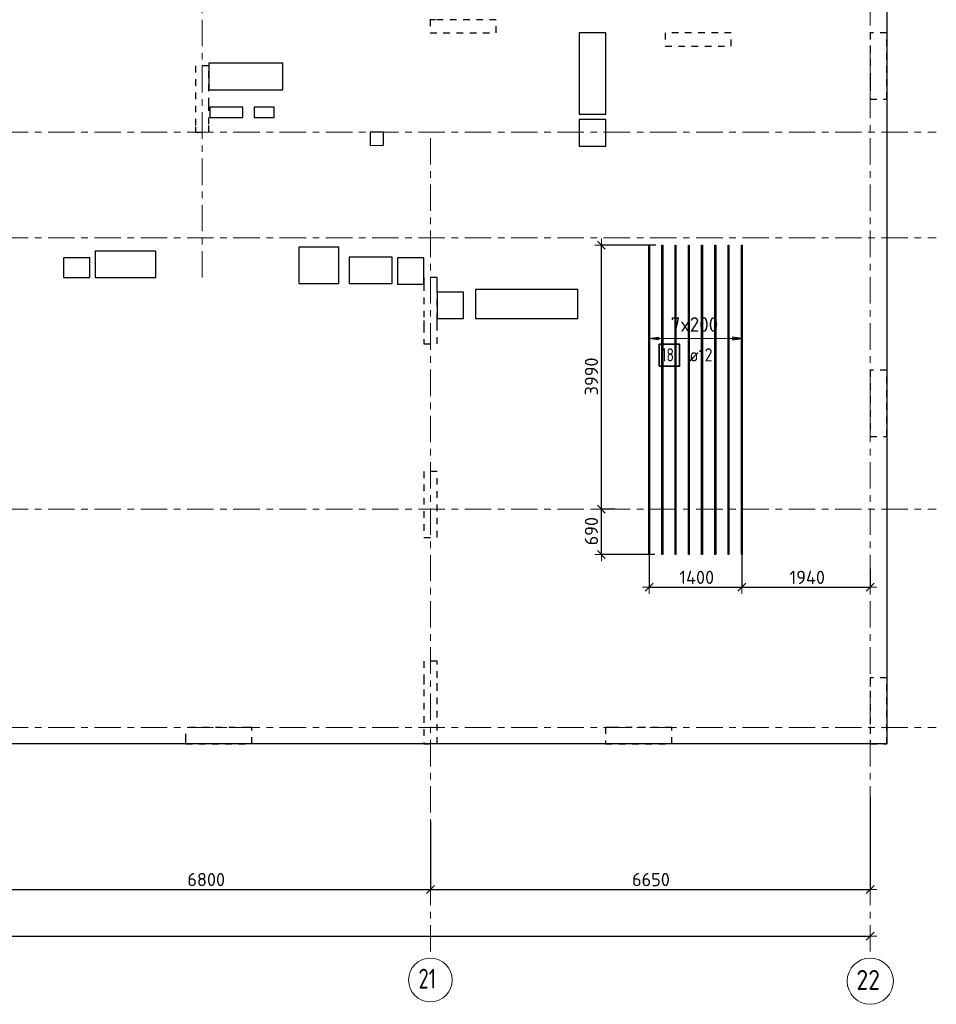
# Model space of a CAD drawing. Header units: metres. Extents: x -38 to 97, y -15 to 21.
# Tile 8 of 222: x 49 to 63, y -4 to 11. Entities that reach past the tile are written whole.
import ezdxf

# ---------------------------------------------------------------- set-up
doc = ezdxf.new("R2010")
doc.units = ezdxf.units.M
doc.header["$PDMODE"] = 65
for name, pattern in [('______11', [0.5, 0.4, -0.05, 0, -0.05]), ('______2', [0.0405, 0.03, -0.0105]), ('______5', [1.1, 0.8, -0.1, 0.1, -0.1])]:
    doc.linetypes.add(name, pattern=pattern)
for name, color, linetype, lineweight in [('XR$2$Осевая линия (1)', 7, '______5', 13), ('XR$2$Размерная линия (1)', 7, 'Continuous', 13), ('XR$6$Перекрытие (1)', 7, 'Continuous', 35), ('XR$6$Размерная линия (1)', 7, 'Continuous', 13)]:
    doc.layers.add(name, color=color, linetype=linetype, lineweight=lineweight)
doc.layers.add('XR$6$Арм.стержн.Доп. Арм ниж.зоны У', color=7, linetype='Continuous', lineweight=35, true_color=0x1cff1c)
doc.layers.add('XR$7$Стена_ бетон несущ.', color=7, linetype='Continuous', lineweight=70, true_color=0xb4b496)
doc.styles.add('ISOCPEUR', font='txt')
doc.dimstyles.new('DIMSTYLE_3', dxfattribs={"dimtxt": 0.2, "dimasz": 0.2, "dimexe": 0, "dimexo": 0, "dimgap": 0.1, "dimtad": 2, "dimdec": 0, "dimlfac": 1000, "dimrnd": 5, "dimzin": 12, "dimdsep": 46, "dimtxsty": 'ISOCPEUR', "dimblk1": 'ALL_ML_STRICH', "dimblk2": 'ALL_ML_STRICH', "dimsah": 1, "dimcen": 0, "dimclrd": 7, "dimclre": 256, "dimclrt": 7, "dimadec": 0, "dimazin": 0, "dimtfac": 1, "dimtdec": 0, "dimtix": 1, "dimtmove": 2, "dimatfit": 3, "dimfxl": 0, "dimtzin": 0, "dimlwd": 0, "dimlwe": -3, "dimarcsym": 0})

# ---------------------------------------------------------------- blocks, each defined once
blk = doc.blocks.new('ALL_ML_STRICH')
at = {"color": 0, "linetype": 'ByBlock', "lineweight": -2}
for p, q in [((-1, 0), (0.5, 0)), ((-0.3, -0.3), (0.3, 0.3)), ((0, -0.5), (0, 0.5))]:
    blk.add_line(p, q, dxfattribs=at)
blk = doc.blocks.new('*D12')
at = {"layer": 'DEFPOINTS', "color": 7, "linetype": 'Continuous', "lineweight": 13, "transparency": 33554687}
for p in [(0.5, -3.103), (0.5, -3.156), (61.6, -3.14)]:
    blk.add_point(p, dxfattribs=at)
at = {"layer": 'XR$2$Размерная линия (1)', "color": 9, "linetype": 'Continuous', "lineweight": -2, "true_color": 0xc7c7c7, "transparency": 33554687}
for p, q in [((0.5, -3.123), (0.5, -3.156)), ((61.6, -3.156), (61.6, -3.156))]:
    blk.add_line(p, q, dxfattribs=at)
at = {"layer": 'XR$2$Размерная линия (1)', "color": 7, "linetype": 'Continuous', "lineweight": -2, "transparency": 33554687}
blk.add_line((0.5, -3.156), (61.6, -3.156), dxfattribs=at)
at = {"layer": 'XR$2$Размерная линия (1)', "color": 7, "linetype": 'Continuous', "lineweight": 13, "transparency": 33554687, "xscale": 0.2, "yscale": 0.2, "zscale": 0.2, "rotation": 180}
blk.add_blockref('ALL_ML_STRICH', (0.5, -3.156), dxfattribs=at)
at = {"layer": 'XR$2$Размерная линия (1)', "color": 7, "linetype": 'Continuous', "lineweight": 13, "transparency": 33554687, "xscale": 0.2, "yscale": 0.2, "zscale": 0.2}
blk.add_blockref('ALL_ML_STRICH', (61.6, -3.156), dxfattribs=at)
at = {"layer": 'XR$2$Размерная линия (1)', "color": 7, "linetype": 'Continuous', "lineweight": 13, "transparency": 33554687, "insert": (31.1, -3.006), "char_height": 0.2, "width": 1, "attachment_point": 5, "style": 'ISOCPEUR'}
blk.add_mtext('\\A1;{61100}', dxfattribs=at)
blk = doc.blocks.new('*D24')
at = {"layer": 'DEFPOINTS', "color": 7, "linetype": 'Continuous', "lineweight": 13, "transparency": 33554687}
for p in [(54.95, -1.403), (48.15, -1.606), (48.15, -2.452)]:
    blk.add_point(p, dxfattribs=at)
at = {"layer": 'XR$2$Размерная линия (1)', "color": 9, "linetype": 'Continuous', "lineweight": -2, "true_color": 0xc7c7c7, "transparency": 33554687}
for p, q in [((54.95, -1.423), (54.95, -2.452)), ((48.15, -1.626), (48.15, -2.452))]:
    blk.add_line(p, q, dxfattribs=at)
at = {"layer": 'XR$2$Размерная линия (1)', "color": 7, "linetype": 'Continuous', "lineweight": -2, "transparency": 33554687}
blk.add_line((48.15, -2.452), (54.95, -2.452), dxfattribs=at)
at = {"layer": 'XR$2$Размерная линия (1)', "color": 7, "linetype": 'Continuous', "lineweight": 13, "transparency": 33554687, "xscale": 0.2, "yscale": 0.2, "zscale": 0.2, "rotation": 180}
blk.add_blockref('ALL_ML_STRICH', (48.15, -2.452), dxfattribs=at)
at = {"layer": 'XR$2$Размерная линия (1)', "color": 7, "linetype": 'Continuous', "lineweight": 13, "transparency": 33554687, "xscale": 0.2, "yscale": 0.2, "zscale": 0.2}
blk.add_blockref('ALL_ML_STRICH', (54.95, -2.452), dxfattribs=at)
at = {"layer": 'XR$2$Размерная линия (1)', "color": 7, "linetype": 'Continuous', "lineweight": 13, "transparency": 33554687, "insert": (51.56, -2.302), "char_height": 0.2, "width": 0.8, "attachment_point": 5, "style": 'ISOCPEUR'}
blk.add_mtext('\\A1;{6800}', dxfattribs=at)
blk = doc.blocks.new('*D25')
at = {"layer": 'DEFPOINTS', "color": 7, "linetype": 'Continuous', "lineweight": 13, "transparency": 33554687}
for p in [(61.6, -1.033), (54.95, -1.403), (54.95, -2.452)]:
    blk.add_point(p, dxfattribs=at)
at = {"layer": 'XR$2$Размерная линия (1)', "color": 9, "linetype": 'Continuous', "lineweight": -2, "true_color": 0xc7c7c7, "transparency": 33554687}
for p, q in [((61.6, -1.053), (61.6, -2.452)), ((54.95, -1.423), (54.95, -2.452))]:
    blk.add_line(p, q, dxfattribs=at)
at = {"layer": 'XR$2$Размерная линия (1)', "color": 7, "linetype": 'Continuous', "lineweight": -2, "transparency": 33554687}
blk.add_line((54.95, -2.452), (61.6, -2.452), dxfattribs=at)
at = {"layer": 'XR$2$Размерная линия (1)', "color": 7, "linetype": 'Continuous', "lineweight": 13, "transparency": 33554687, "xscale": 0.2, "yscale": 0.2, "zscale": 0.2, "rotation": 180}
blk.add_blockref('ALL_ML_STRICH', (54.95, -2.452), dxfattribs=at)
at = {"layer": 'XR$2$Размерная линия (1)', "color": 7, "linetype": 'Continuous', "lineweight": 13, "transparency": 33554687, "xscale": 0.2, "yscale": 0.2, "zscale": 0.2}
blk.add_blockref('ALL_ML_STRICH', (61.6, -2.452), dxfattribs=at)
at = {"layer": 'XR$2$Размерная линия (1)', "color": 7, "linetype": 'Continuous', "lineweight": 13, "transparency": 33554687, "insert": (58.285, -2.302), "char_height": 0.2, "width": 0.8, "attachment_point": 5, "style": 'ISOCPEUR'}
blk.add_mtext('\\A1;{6650}', dxfattribs=at)
blk = doc.blocks.new('*D927')
at = {"layer": 'DEFPOINTS', "color": 7, "linetype": 'Continuous', "lineweight": 13, "transparency": 33554687}
for p in [(57.757, 3.3), (57.535, 2.612), (58.362, 2.612)]:
    blk.add_point(p, dxfattribs=at)
at = {"layer": 'XR$6$Размерная линия (1)', "color": 9, "linetype": 'Continuous', "lineweight": -2, "true_color": 0xc7c7c7, "transparency": 33554687}
for p, q in [((57.737, 3.3), (57.535, 3.3)), ((58.342, 2.612), (57.535, 2.612))]:
    blk.add_line(p, q, dxfattribs=at)
at = {"layer": 'XR$6$Размерная линия (1)', "color": 7, "linetype": 'Continuous', "lineweight": -2, "transparency": 33554687}
blk.add_line((57.535, 2.612), (57.535, 3.3), dxfattribs=at)
at = {"layer": 'XR$6$Размерная линия (1)', "color": 7, "linetype": 'Continuous', "lineweight": 13, "transparency": 33554687, "xscale": 0.2, "yscale": 0.2, "zscale": 0.2}
for p, rotation in [((57.535, 3.3), 90), ((57.535, 2.612), 270)]:
    blk.add_blockref('ALL_ML_STRICH', p, dxfattribs=dict(at, rotation=rotation))
at = {"layer": 'XR$6$Размерная линия (1)', "color": 7, "linetype": 'Continuous', "lineweight": 13, "transparency": 33554687, "insert": (57.385, 2.966), "char_height": 0.2, "width": 0.6, "attachment_point": 5, "rotation": 90, "style": 'ISOCPEUR'}
blk.add_mtext('\\A1;{690}', dxfattribs=at)
blk = doc.blocks.new('*D928')
at = {"layer": 'DEFPOINTS', "color": 7, "linetype": 'Continuous', "lineweight": 13, "transparency": 33554687}
for p in [(58.377, 7.292), (57.535, 3.3), (57.757, 3.3)]:
    blk.add_point(p, dxfattribs=at)
at = {"layer": 'XR$6$Размерная линия (1)', "color": 9, "linetype": 'Continuous', "lineweight": -2, "true_color": 0xc7c7c7, "transparency": 33554687}
for p, q in [((58.357, 7.292), (57.535, 7.292)), ((57.737, 3.3), (57.535, 3.3))]:
    blk.add_line(p, q, dxfattribs=at)
at = {"layer": 'XR$6$Размерная линия (1)', "color": 7, "linetype": 'Continuous', "lineweight": -2, "transparency": 33554687}
blk.add_line((57.535, 3.3), (57.535, 7.292), dxfattribs=at)
at = {"layer": 'XR$6$Размерная линия (1)', "color": 7, "linetype": 'Continuous', "lineweight": 13, "transparency": 33554687, "xscale": 0.2, "yscale": 0.2, "zscale": 0.2}
for p, rotation in [((57.535, 7.292), 90), ((57.535, 3.3), 270)]:
    blk.add_blockref('ALL_ML_STRICH', p, dxfattribs=dict(at, rotation=rotation))
at = {"layer": 'XR$6$Размерная линия (1)', "color": 7, "linetype": 'Continuous', "lineweight": 13, "transparency": 33554687, "insert": (57.385, 5.306), "char_height": 0.2, "width": 0.8, "attachment_point": 5, "rotation": 90, "style": 'ISOCPEUR'}
blk.add_mtext('\\A1;{3990}', dxfattribs=at)
blk = doc.blocks.new('*D931')
at = {"layer": 'DEFPOINTS', "color": 7, "linetype": 'Continuous', "lineweight": 13, "transparency": 33554687}
for p in [(58.258, 2.675), (59.658, 2.649), (58.258, 2.118)]:
    blk.add_point(p, dxfattribs=at)
at = {"layer": 'XR$6$Размерная линия (1)', "color": 9, "linetype": 'Continuous', "lineweight": -2, "true_color": 0xc7c7c7, "transparency": 33554687}
for p, q in [((58.258, 2.655), (58.258, 2.118)), ((59.658, 2.629), (59.658, 2.118))]:
    blk.add_line(p, q, dxfattribs=at)
at = {"layer": 'XR$6$Размерная линия (1)', "color": 7, "linetype": 'Continuous', "lineweight": -2, "transparency": 33554687}
blk.add_line((58.258, 2.118), (59.658, 2.118), dxfattribs=at)
at = {"layer": 'XR$6$Размерная линия (1)', "color": 7, "linetype": 'Continuous', "lineweight": 13, "transparency": 33554687, "xscale": 0.2, "yscale": 0.2, "zscale": 0.2, "rotation": 180}
blk.add_blockref('ALL_ML_STRICH', (58.258, 2.118), dxfattribs=at)
at = {"layer": 'XR$6$Размерная линия (1)', "color": 7, "linetype": 'Continuous', "lineweight": 13, "transparency": 33554687, "xscale": 0.2, "yscale": 0.2, "zscale": 0.2}
blk.add_blockref('ALL_ML_STRICH', (59.658, 2.118), dxfattribs=at)
at = {"layer": 'XR$6$Размерная линия (1)', "color": 7, "linetype": 'Continuous', "lineweight": 13, "transparency": 33554687, "insert": (58.978, 2.268), "char_height": 0.2, "width": 0.8, "attachment_point": 5, "style": 'ISOCPEUR'}
blk.add_mtext('\\A1;{1400}', dxfattribs=at)
blk = doc.blocks.new('*D932')
at = {"layer": 'DEFPOINTS', "color": 7, "linetype": 'Continuous', "lineweight": 13, "transparency": 33554687}
for p in [(59.658, 2.649), (61.6, 2.416), (59.658, 2.118)]:
    blk.add_point(p, dxfattribs=at)
at = {"layer": 'XR$6$Размерная линия (1)', "color": 9, "linetype": 'Continuous', "lineweight": -2, "true_color": 0xc7c7c7, "transparency": 33554687}
for p, q in [((59.658, 2.629), (59.658, 2.118)), ((61.6, 2.396), (61.6, 2.118))]:
    blk.add_line(p, q, dxfattribs=at)
at = {"layer": 'XR$6$Размерная линия (1)', "color": 7, "linetype": 'Continuous', "lineweight": -2, "transparency": 33554687}
blk.add_line((59.658, 2.118), (61.6, 2.118), dxfattribs=at)
at = {"layer": 'XR$6$Размерная линия (1)', "color": 7, "linetype": 'Continuous', "lineweight": 13, "transparency": 33554687, "xscale": 0.2, "yscale": 0.2, "zscale": 0.2, "rotation": 180}
blk.add_blockref('ALL_ML_STRICH', (59.658, 2.118), dxfattribs=at)
at = {"layer": 'XR$6$Размерная линия (1)', "color": 7, "linetype": 'Continuous', "lineweight": 13, "transparency": 33554687, "xscale": 0.2, "yscale": 0.2, "zscale": 0.2}
blk.add_blockref('ALL_ML_STRICH', (61.6, 2.118), dxfattribs=at)
at = {"layer": 'XR$6$Размерная линия (1)', "color": 7, "linetype": 'Continuous', "lineweight": 13, "transparency": 33554687, "insert": (60.649, 2.268), "char_height": 0.2, "width": 0.8, "attachment_point": 5, "style": 'ISOCPEUR'}
blk.add_mtext('\\A1;{1940}', dxfattribs=at)

msp = doc.modelspace()

# ---------------------------------------------------------------- linework, layer by layer
at = {"layer": 'XR$2$Осевая линия (1)', "color": 253, "linetype": '______11', "lineweight": 13, "true_color": 0xa0a0a0, "transparency": 33554687}
for p, q in [((51.5, 6.8), (51.5, 19.78)), ((61.6, -3.39), (61.6, 19.78)), ((-2.63, 9), (62.6, 9)), ((54.95, -3.39), (54.95, 8.98)), ((-2.63, 7.4), (62.6, 7.4)), ((-2.63, 3.3), (62.6, 3.3)), ((-2.63, 0), (62.6, 0))]:
    msp.add_line(p, q, dxfattribs=at)
at = {"layer": 'XR$2$Осевая линия (1)', "color": 7, "linetype": 'Continuous', "lineweight": 13, "transparency": 33554687}
for centre, radius in [((54.9504, -3.8199), 0.3304), ((61.6018, -3.8388), 0.3493)]:
    msp.add_circle(centre, radius, dxfattribs=at)
at = {"layer": 'XR$6$Арм.стержн.Доп. Арм ниж.зоны У', "color": 253, "linetype": 'Continuous', "lineweight": -3, "true_color": 0xa0a0a0, "transparency": 33554687}
for p, q in [((58.2578, 5.8811), (58.2578, 5.9811)), ((59.6578, 5.8811), (59.6578, 5.9811)), ((58.2578, 5.8811), (58.2578, 5.7811)), ((59.6578, 5.8811), (59.6578, 5.7811))]:
    msp.add_line(p, q, dxfattribs=at)
at = {"layer": 'XR$6$Арм.стержн.Доп. Арм ниж.зоны У', "color": 7, "linetype": 'Continuous', "lineweight": 25, "transparency": 33554687}
for p, q in [((58.2578, 5.8811), (58.3978, 5.9011)), ((58.3978, 5.8611), (58.2578, 5.8811)), ((58.3978, 5.9011), (58.3978, 5.8611)), ((59.6578, 5.8811), (59.5178, 5.9011)), ((59.5178, 5.9011), (59.5178, 5.8611)), ((59.5178, 5.8611), (59.6578, 5.8811))]:
    msp.add_line(p, q, dxfattribs=at)
at = {"layer": 'XR$6$Арм.стержн.Доп. Арм ниж.зоны У', "color": 7, "linetype": 'Continuous', "lineweight": 13, "transparency": 33554687}
for p, q in [((58.2578, 5.8811), (58.2578, 5.8811)), ((59.6578, 5.8811), (59.6578, 5.8811))]:
    msp.add_line(p, q, dxfattribs=at)
at = {"layer": 'XR$6$Арм.стержн.Доп. Арм ниж.зоны У', "color": 34, "linetype": 'Continuous', "lineweight": 25, "transparency": 33554687}
for points in [[(58.2518, 2.6122), (58.2518, 7.2922), (58.2638, 7.2922), (58.2638, 2.6122), (58.2518, 2.6122)], [(58.4518, 2.6122), (58.4518, 7.2922), (58.4638, 7.2922), (58.4638, 2.6122), (58.4518, 2.6122)], [(58.6518, 2.6122), (58.6518, 7.2922), (58.6638, 7.2922), (58.6638, 2.6122), (58.6518, 2.6122)], [(58.8518, 2.6122), (58.8518, 7.2922), (58.8638, 7.2922), (58.8638, 2.6122), (58.8518, 2.6122)], [(59.0518, 2.6122), (59.0518, 7.2922), (59.0638, 7.2922), (59.0638, 2.6122), (59.0518, 2.6122)], [(59.2518, 2.6122), (59.2518, 7.2922), (59.2638, 7.2922), (59.2638, 2.6122), (59.2518, 2.6122)], [(59.4518, 2.6122), (59.4518, 7.2922), (59.4638, 7.2922), (59.4638, 2.6122), (59.4518, 2.6122)], [(59.6518, 2.6122), (59.6518, 7.2922), (59.6638, 7.2922), (59.6638, 2.6122), (59.6518, 2.6122)]]:
    msp.add_lwpolyline(points, dxfattribs=at)
at = {"layer": 'XR$6$Арм.стержн.Доп. Арм ниж.зоны У', "color": 7, "linetype": 'Continuous', "lineweight": 13, "transparency": 33554687}
msp.add_lwpolyline([(58.2578, 5.8811), (58.3848, 5.8811), (58.3848, 5.8811), (59.6578, 5.8811)], dxfattribs=at)
at = {"layer": 'XR$6$Арм.стержн.Доп. Арм ниж.зоны У', "color": 7, "linetype": 'Continuous', "lineweight": 35, "transparency": 33554687}
msp.add_lwpolyline([(58.4113, 5.4588), (58.7179, 5.4588), (58.7179, 5.7921), (58.4113, 5.7921), (58.4113, 5.4588)], dxfattribs=at)
at = {"layer": 'XR$6$Перекрытие (1)', "color": 7, "linetype": 'Continuous', "lineweight": 25, "transparency": 33554687}
for p, q in [((61.85, 16.6502), (61.85, -0.2498)), ((57.2005, 10.5002), (57.2005, 9.2702)), ((57.6005, 10.5002), (57.2005, 10.5002)), ((57.6005, 9.2702), (57.6005, 10.5002)), ((51.6, 10.0404), (51.6, 9.6404)), ((52.72, 10.0404), (51.6, 10.0404)), ((52.72, 9.6404), (52.72, 10.0404)), ((51.6, 9.6404), (52.72, 9.6404)), ((51.6156, 9.3795), (51.6156, 9.2195)), ((52.1156, 9.3795), (51.6156, 9.3795)), ((52.1156, 9.2195), (52.1156, 9.3795)), ((52.2856, 9.3795), (52.2856, 9.2195)), ((52.5856, 9.3795), (52.2856, 9.3795)), ((52.5856, 9.2195), (52.5856, 9.3795)), ((57.2005, 9.2702), (57.6005, 9.2702)), ((51.6156, 9.2195), (52.1156, 9.2195)), ((52.2856, 9.2195), (52.5856, 9.2195)), ((57.6005, 9.1893), (57.2005, 9.1892)), ((57.2005, 9.1892), (57.2005, 8.7892)), ((57.6005, 8.7893), (57.6005, 9.1893)), ((54.24, 9.0003), (54.04, 9.0002)), ((54.04, 9.0002), (54.04, 8.8002)), ((54.24, 8.8003), (54.24, 9.0003)), ((54.04, 8.8002), (54.24, 8.8003)), ((57.2005, 8.7892), (57.6005, 8.7893)), ((49.88, 7.2002), (49.88, 6.8002)), ((50.8, 7.2002), (49.88, 7.2002)), ((50.8, 6.8002), (50.8, 7.2002)), ((52.963, 7.2601), (52.963, 6.7101)), ((53.563, 7.2601), (52.963, 7.2601)), ((53.563, 6.7101), (53.563, 7.2601)), ((49.4, 7.1002), (49.4, 6.8002)), ((49.8, 7.1002), (49.4, 7.1002)), ((49.8, 6.8002), (49.8, 7.1002)), ((53.72, 7.1102), (53.72, 6.7102)), ((54.37, 7.1102), (53.72, 7.1102)), ((54.37, 6.7102), (54.37, 7.1102)), ((54.4501, 7.1002), (54.4501, 6.7002)), ((54.8501, 7.1002), (54.4501, 7.1002)), ((54.8501, 6.7002), (54.8501, 7.1002)), ((49.4, 6.8002), (49.8, 6.8002)), ((49.88, 6.8002), (50.8, 6.8002)), ((52.963, 6.7101), (53.563, 6.7101)), ((53.72, 6.7102), (54.37, 6.7102)), ((54.4501, 6.7002), (54.8501, 6.7002)), ((55.45, 6.5803), (55.05, 6.5802)), ((55.05, 6.5802), (55.05, 6.1802)), ((55.45, 6.1803), (55.45, 6.5803)), ((55.63, 6.6202), (55.63, 6.1802)), ((57.18, 6.6202), (55.63, 6.6202)), ((57.18, 6.1802), (57.18, 6.6202)), ((55.05, 6.1802), (55.45, 6.1803)), ((55.63, 6.1802), (57.18, 6.1802)), ((61.85, -0.2498), (44.7, -0.2498))]:
    msp.add_line(p, q, dxfattribs=at)
at = {"layer": 'XR$7$Стена_ бетон несущ.', "color": 253, "linetype": '______2', "lineweight": -3, "true_color": 0xa0a0a0, "transparency": 33554687}
for p, q in [((55.025, 10.7), (54.945, 10.7)), ((54.945, 10.7), (54.945, 10.5)), ((55.945, 10.7), (55.025, 10.7)), ((55.945, 10.5), (55.945, 10.7)), ((54.945, 10.5), (55.945, 10.5)), ((59.4996, 10.5), (58.4996, 10.5)), ((58.4996, 10.5), (58.4996, 10.3)), ((59.4996, 10.3), (59.4996, 10.5)), ((61.6, 10.5), (61.6, 10.3)), ((61.85, 10.5), (61.6, 10.5)), ((61.85, 9.5), (61.85, 10.5)), ((58.4996, 10.3), (59.4996, 10.3)), ((61.6, 10.3), (61.6, 9.8)), ((51.4, 10), (51.4, 9.08)), ((51.6, 10), (51.4, 10)), ((51.6, 9.6201), (51.6, 10)), ((61.6, 9.8), (61.6, 9.72)), ((61.6, 9.72), (61.6, 9.5)), ((51.6, 9.4201), (51.6, 9.6201)), ((51.6, 9.12), (51.6, 9.4201)), ((61.6, 9.5), (61.85, 9.5)), ((51.6, 9), (51.6, 9.12)), ((51.4, 9.08), (51.4, 9)), ((51.4, 9), (51.6, 9)), ((55.05, 6.8), (54.85, 6.8)), ((54.85, 6.8), (54.85, 6.7)), ((54.85, 6.7), (54.85, 6.5)), ((55.05, 6.6999), (55.05, 6.8)), ((55.05, 6.6199), (55.05, 6.6999)), ((55.05, 6.1699), (55.05, 6.6199)), ((54.85, 6.5), (54.85, 6.15)), ((54.85, 6.15), (54.85, 6.07)), ((55.05, 6.0899), (55.05, 6.1699)), ((54.85, 6.07), (54.85, 5.8)), ((55.05, 5.8), (55.05, 6.0899)), ((54.85, 5.8), (55.05, 5.8)), ((61.6, 5.4), (61.6, 4.4)), ((61.85, 5.4), (61.6, 5.4)), ((61.85, 4.4), (61.85, 5.4)), ((61.6, 4.4), (61.85, 4.4)), ((55.05, 3.87), (54.85, 3.87)), ((54.85, 3.87), (54.85, 2.87)), ((55.05, 2.87), (55.05, 3.87)), ((54.85, 2.87), (55.05, 2.87)), ((55.05, 1), (54.85, 1)), ((54.85, 1), (54.85, 0.75)), ((55.05, 0.75), (55.05, 1)), ((54.85, 0.75), (54.85, 0.57)), ((55.05, 0.57), (55.05, 0.75)), ((61.6, 0.75), (61.6, 0)), ((61.85, 0.75), (61.6, 0.75)), ((61.85, -0.25), (61.85, 0.75)), ((54.85, 0.57), (54.85, -0.25)), ((55.05, -0.25), (55.05, 0.57)), ((51.2497, -0.2), (51.2497, 0)), ((52.1998, 0), (51.2497, 0)), ((52.25, 0), (52.1998, 0)), ((52.25, -0.25), (52.25, 0)), ((57.7002, 0), (57.6, 0)), ((57.6, 0), (57.6, -0.25)), ((58.6002, 0), (57.7002, 0)), ((58.6002, -0.25), (58.6002, 0)), ((61.6, 0), (61.6, -0.25)), ((51.2497, -0.25), (51.2497, -0.2)), ((51.2497, -0.25), (52.25, -0.25)), ((54.85, -0.25), (55.05, -0.25)), ((57.6, -0.25), (58.6002, -0.25)), ((61.6, -0.25), (61.85, -0.25))]:
    msp.add_line(p, q, dxfattribs=at)

# ---------------------------------------------------------------- texts
at = {"layer": 'XR$2$Осевая линия (1)', "color": 7, "linetype": 'Continuous', "lineweight": 13, "transparency": 33554687, "char_height": 0.3, "attachment_point": 7, "style": 'ISOCPEUR'}
for s, insert, width in [('\\W0.75;21', (54.7704, -3.9504), 0.472281), ('\\W0.87;22', (61.3918, -3.9693), 0.550812)]:
    msp.add_mtext(s, dxfattribs=dict(at, insert=insert, width=width))
at = {"layer": 'XR$6$Арм.стержн.Доп. Арм ниж.зоны У', "color": 7, "linetype": 'Continuous', "lineweight": 13, "transparency": 33554687, "insert": (58.5838, 5.9811), "char_height": 0.22, "width": 0.873359, "attachment_point": 7, "style": 'ISOCPEUR'}
msp.add_mtext('\\W0.95;7x200', dxfattribs=at)
at = {"layer": 'XR$6$Арм.стержн.Доп. Арм ниж.зоны У', "color": 7, "linetype": 'Continuous', "lineweight": 25, "transparency": 33554687, "char_height": 0.2, "attachment_point": 7, "style": 'ISOCPEUR'}
for s, insert, width in [('\\W0.75;18', (58.4446, 5.5321), 0.314854), ('\\W0.89; ø12 ', (58.7513, 5.5321), 0.749105)]:
    msp.add_mtext(s, dxfattribs=dict(at, insert=insert, width=width))

# ---------------------------------------------------------------- dimensions: what is measured, and where the dimension line sits
at = {"layer": 'XR$2$Размерная линия (1)', "color": 7, "linetype": 'Continuous', "lineweight": 13, "transparency": 33554687}
for base, p1, p2, picture, middle in [((61.6, -2.452), (54.95, -1.4227), (61.6, -1.053), '*D25', (58.285, -2.302)), ((54.95, -2.452), (48.15, -1.6259), (54.95, -1.4227), '*D24', (51.56, -2.302)), ((61.6, -3.1563), (0.5, -3.1233), (61.6, -3.1563), '*D12', (31.1, -3.0063))]:
    dim = msp.add_linear_dim(base=base, p1=p1, p2=p2, dimstyle='DIMSTYLE_3', override={"dimpost": '<>', "dimclrd": 7, "dimclre": 9, "dimclrt": 7, "dimlwd": 0, "dimlwe": 65533}, dxfattribs=at)
    dim.commit()
    dim.dimension.update_dxf_attribs({"geometry": picture, "text_midpoint": middle, "dimtype": 160})
at = {"layer": 'XR$6$Размерная линия (1)', "color": 7, "linetype": 'Continuous', "lineweight": 13, "transparency": 33554687}
for base, p1, p2, picture, middle in [((57.5348, 7.2922), (57.7368, 3.3), (58.3568, 7.2922), '*D928', (57.3848, 5.3061)), ((57.5348, 3.3), (58.3422, 2.6122), (57.7368, 3.3), '*D927', (57.3848, 2.9661))]:
    dim = msp.add_linear_dim(base=base, p1=p1, p2=p2, angle=90, dimstyle='DIMSTYLE_3', override={"dimpost": '<>', "dimclrd": 7, "dimclre": 9, "dimclrt": 7, "dimlwd": 0, "dimlwe": 65533}, dxfattribs=at)
    dim.commit()
    dim.dimension.update_dxf_attribs({"geometry": picture, "text_midpoint": middle, "dimtype": 160})
for base, p1, p2, picture, middle in [((59.6578, 2.1179), (58.2578, 2.6554), (59.6578, 2.6293), '*D931', (58.9778, 2.2679)), ((61.6, 2.1179), (59.6578, 2.6293), (61.6, 2.3962), '*D932', (60.6489, 2.2679))]:
    dim = msp.add_linear_dim(base=base, p1=p1, p2=p2, dimstyle='DIMSTYLE_3', override={"dimpost": '<>', "dimclrd": 7, "dimclre": 9, "dimclrt": 7, "dimlwd": 0, "dimlwe": 65533}, dxfattribs=at)
    dim.commit()
    dim.dimension.update_dxf_attribs({"geometry": picture, "text_midpoint": middle, "dimtype": 160})

doc.saveas('drawing.dxf')
